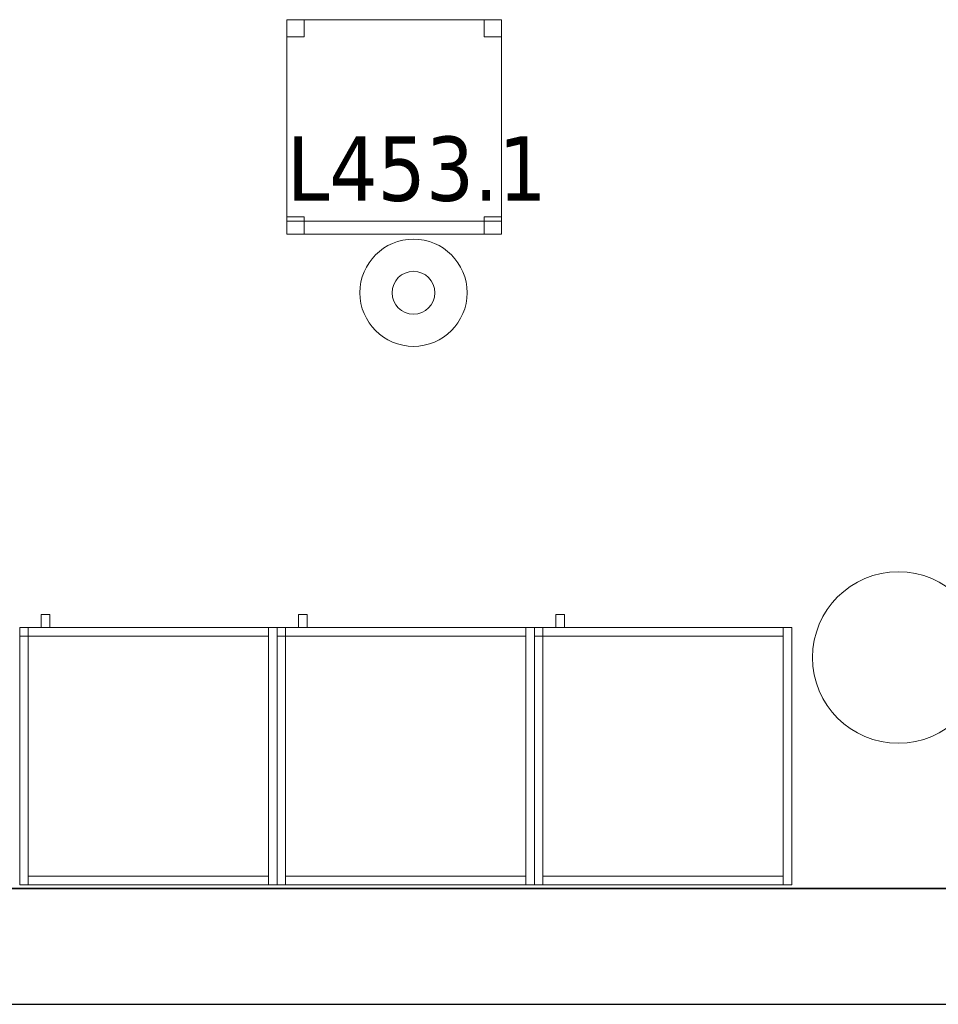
# Model space of a CAD drawing. Header units: metres. Extents: x 397.7 to 427.5, y 12.7 to 28.4.
# Tile 8 of 89: x 408.7 to 410.8, y 12.8 to 15.1. Entities that reach past the tile are written whole.
import ezdxf

# ---------------------------------------------------------------- set-up
doc = ezdxf.new("R2010")
doc.units = ezdxf.units.M
doc.layers.add('01_SUELOS', color=7, linetype='Continuous', lineweight=25, true_color=0x007f00)
for name, color, linetype, lineweight in [('02_MOBILIARIO', 7, 'Continuous', 18), ('A-COLS-____-MCUT', 7, 'Continuous', 18), ('A-COLS-____-OTLN', 7, 'Continuous', 18), ('A-DETL-____-MBND', 7, 'Continuous', 18), ('A-DETL-GENF-OTLN', 7, 'Continuous', 18), ('A-WALL-____-MCUT', 7, 'Continuous', 25), ('A-WALL-____-OTLN', 7, 'Continuous', 25), ('E-LITE-EQPM-IDEN', 7, 'Continuous', 30), ('Mobiliario', 7, 'Continuous', 18)]:
    doc.layers.add(name, color=color, linetype=linetype, lineweight=lineweight)
doc.styles.add('Tahoma_4', font='tahoma.ttf', dxfattribs={"height": 0.15})

# ---------------------------------------------------------------- blocks, each defined once
blk = doc.blocks.new('Family - Armai 60x60x60_P4-153681-07_ENLLUMENAT_P4')
at = {"layer": '02_MOBILIARIO', "color": 253, "true_color": 0xaaaaaa}
for p, q in [((0.02, 0.6), (0, 0.6)), ((0, 0), (0, 0.6)), ((0, 0.6), (0, 0.58)), ((0, 0.6), (0.02, 0.6)), ((0, 0.6), (0.6, 0.6)), ((0.6, 0.6), (0, 0.6)), ((0, 0), (0, 0.6)), ((0, 0.6), (0, 0)), ((0.02, 0.58), (0.02, 0.6)), ((0.02, 0.6), (0.58, 0.6)), ((0.02, 0.6), (0.02, 0)), ((0.02, 0.6), (0.02, 0.58)), ((0.6, 0.6), (0.58, 0.6)), ((0.58, 0), (0.58, 0.6)), ((0.58, 0.58), (0.58, 0.6)), ((0.6, 0.6), (0.6, 0)), ((0.6, 0.6), (0.6, 0)), ((0.6, 0), (0.6, 0.6)), ((0.02, 0.58), (0, 0.58)), ((0.58, 0.58), (0.02, 0.58)), ((0.02, 0), (0, 0)), ((0.6, 0), (0, 0)), ((0, 0), (0.6, 0)), ((0.02, 0), (0.02, 0.02)), ((0.02, 0.02), (0.58, 0.02)), ((0.58, 0), (0.02, 0)), ((0.58, 0), (0.58, 0.02)), ((0.6, 0), (0.58, 0))]:
    blk.add_line(p, q, dxfattribs=at)
at = {"layer": 'Mobiliario', "color": 253, "true_color": 0xaaaaaa}
for p, q in [((0.02, 0.6), (0, 0.6)), ((0, 0.6), (0, 0)), ((0, 0.6), (0, 0.58)), ((0.02, 0.6), (0, 0.6)), ((0.58, 0.6), (0.02, 0.6)), ((0.02, 0.6), (0.02, 0.58)), ((0.02, 0), (0.02, 0.6)), ((0.02, 0.58), (0.02, 0.6)), ((0.6, 0.6), (0.58, 0.6)), ((0.58, 0.6), (0.58, 0)), ((0.58, 0.58), (0.58, 0.6)), ((0.6, 0), (0.6, 0.6)), ((0, 0.58), (0.02, 0.58)), ((0.02, 0.58), (0.58, 0.58)), ((0, 0), (0.02, 0)), ((0.58, 0.02), (0.02, 0.02)), ((0.02, 0.02), (0.02, 0)), ((0.02, 0), (0.58, 0)), ((0.58, 0), (0.58, 0.02)), ((0.58, 0), (0.6, 0))]:
    blk.add_line(p, q, dxfattribs=at)
blk = doc.blocks.new('Family - Cadira d_Oficina_P4-153979-07_ENLLUMENAT_P4')
at = {"layer": 'A-DETL-____-MBND', "color": 253, "true_color": 0xaaaaaa}
for p, q in [((0, 0.46), (0, 0.5)), ((0, 0.5), (0.04, 0.5)), ((0.04, 0.5), (0, 0.5)), ((0, 0.5), (0, 0.46)), ((0, 0.5), (0.5, 0.5)), ((0, 0), (0, 0.5)), ((0.5, 0.5), (0, 0.5)), ((0, 0.5), (0, 0)), ((0.04, 0.5), (0.04, 0.46)), ((0.04, 0.46), (0.04, 0.5)), ((0.46, 0.46), (0.46, 0.5)), ((0.46, 0.5), (0.5, 0.5)), ((0.5, 0.5), (0.46, 0.5)), ((0.46, 0.5), (0.46, 0.46)), ((0.5, 0.5), (0.5, 0.46)), ((0.5, 0.46), (0.5, 0.5)), ((0.5, 0.5), (0.5, 0)), ((0.5, 0), (0.5, 0.5)), ((0.04, 0.46), (0, 0.46)), ((0, 0.46), (0.04, 0.46)), ((0.5, 0.46), (0.46, 0.46)), ((0.46, 0.46), (0.5, 0.46)), ((0, 0), (0, 0.04)), ((0, 0.04), (0.04, 0.04)), ((0.04, 0.04), (0, 0.04)), ((0, 0.04), (0, 0)), ((0, 0), (0, 0.03)), ((0, 0.03), (0.5, 0.03)), ((0.5, 0.03), (0, 0.03)), ((0, 0.03), (0, 0)), ((0.04, 0.04), (0.04, 0)), ((0.04, 0), (0.04, 0.04)), ((0.46, 0), (0.46, 0.04)), ((0.46, 0.04), (0.5, 0.04)), ((0.5, 0.04), (0.46, 0.04)), ((0.46, 0.04), (0.46, 0)), ((0.5, 0.04), (0.5, 0)), ((0.5, 0), (0.5, 0.04)), ((0.5, 0.03), (0.5, 0)), ((0.5, 0), (0.5, 0.03)), ((0.04, 0), (0, 0)), ((0, 0), (0.04, 0)), ((0, 0), (0.5, 0)), ((0.5, 0), (0, 0)), ((0.5, 0), (0.46, 0)), ((0.5, 0), (0, 0)), ((0, 0), (0.5, 0)), ((0.46, 0), (0.5, 0))]:
    blk.add_line(p, q, dxfattribs=at)
blk = doc.blocks.new('Family - Armai 60x60x60_P4-153992-07_ENLLUMENAT_P4')
at = {"layer": '02_MOBILIARIO', "color": 253, "true_color": 0xaaaaaa}
for p, q in [((0, 0.6), (0.6, 0.6)), ((0.6, 0.6), (0, 0.6)), ((0, 0), (0, 0.6)), ((0, 0.6), (0, 0)), ((0, 0.6), (0, 0.58)), ((0, 0.6), (0.02, 0.6)), ((0.02, 0.6), (0, 0.6)), ((0, 0), (0, 0.6)), ((0.02, 0.6), (0.02, 0.58)), ((0.02, 0.58), (0.02, 0.6)), ((0.02, 0.6), (0.58, 0.6)), ((0.02, 0.6), (0.02, 0)), ((0.6, 0.6), (0.58, 0.6)), ((0.58, 0), (0.58, 0.6)), ((0.58, 0.58), (0.58, 0.6)), ((0.6, 0.6), (0.6, 0)), ((0.6, 0.6), (0.6, 0)), ((0.6, 0), (0.6, 0.6)), ((0.02, 0.58), (0, 0.58)), ((0.58, 0.58), (0.02, 0.58)), ((0.6, 0), (0, 0)), ((0, 0), (0.6, 0)), ((0.02, 0), (0, 0)), ((0.02, 0), (0.02, 0.02)), ((0.02, 0.02), (0.58, 0.02)), ((0.58, 0), (0.02, 0)), ((0.58, 0), (0.58, 0.02)), ((0.6, 0), (0.58, 0))]:
    blk.add_line(p, q, dxfattribs=at)
at = {"layer": 'Mobiliario', "color": 253, "true_color": 0xaaaaaa}
for p, q in [((0, 0.6), (0, 0.58)), ((0.02, 0.6), (0, 0.6)), ((0.02, 0.6), (0, 0.6)), ((0, 0.6), (0, 0)), ((0.02, 0.58), (0.02, 0.6)), ((0.58, 0.6), (0.02, 0.6)), ((0.02, 0.6), (0.02, 0.58)), ((0.02, 0), (0.02, 0.6)), ((0.6, 0.6), (0.58, 0.6)), ((0.58, 0.6), (0.58, 0)), ((0.58, 0.58), (0.58, 0.6)), ((0.6, 0), (0.6, 0.6)), ((0, 0.58), (0.02, 0.58)), ((0.02, 0.58), (0.58, 0.58)), ((0, 0), (0.02, 0)), ((0.58, 0.02), (0.02, 0.02)), ((0.02, 0.02), (0.02, 0)), ((0.02, 0), (0.58, 0)), ((0.58, 0), (0.58, 0.02)), ((0.58, 0), (0.6, 0))]:
    blk.add_line(p, q, dxfattribs=at)
blk = doc.blocks.new('Family - Armai 60x60x60_P4-154118-07_ENLLUMENAT_P4')
at = {"layer": 'A-DETL-____-MBND', "color": 253, "true_color": 0xaaaaaa}
for p, q in [((0.05, 0.6), (0.05, 0.63)), ((0.05, 0.63), (0.07, 0.63)), ((0.05, 0.6), (0.05, 0.63)), ((0.07, 0.63), (0.05, 0.63)), ((0.07, 0.63), (0.07, 0.6)), ((0.07, 0.6), (0.07, 0.63)), ((0, 0.6), (0.02, 0.6)), ((0.02, 0.6), (0, 0.6)), ((0, 0), (0, 0.6)), ((0, 0.6), (0, 0)), ((0, 0.6), (0.6, 0.6)), ((0.6, 0.6), (0, 0.6)), ((0, 0), (0, 0.6)), ((0, 0.6), (0, 0)), ((0, 0.6), (0.6, 0.6)), ((0.6, 0.6), (0, 0.6)), ((0, 0), (0, 0.6)), ((0, 0.6), (0, 0)), ((0, 0.58), (0, 0.6)), ((0, 0.6), (0, 0.58)), ((0, 0.6), (0.02, 0.6)), ((0.02, 0.6), (0, 0.6)), ((0.02, 0.6), (0.02, 0)), ((0.02, 0), (0.02, 0.6)), ((0.02, 0.58), (0.02, 0.6)), ((0.02, 0.6), (0.58, 0.6)), ((0.02, 0.58), (0.02, 0.6)), ((0.58, 0.6), (0.02, 0.6)), ((0.02, 0.6), (0.02, 0.58)), ((0.02, 0.6), (0.02, 0.58)), ((0.07, 0.6), (0.05, 0.6)), ((0.05, 0.6), (0.07, 0.6)), ((0.58, 0.6), (0.6, 0.6)), ((0.6, 0.6), (0.58, 0.6)), ((0.58, 0), (0.58, 0.6)), ((0.58, 0.6), (0.58, 0)), ((0.58, 0.6), (0.58, 0.58)), ((0.58, 0.58), (0.58, 0.6)), ((0.6, 0.6), (0.6, 0)), ((0.6, 0), (0.6, 0.6)), ((0.6, 0.6), (0.6, 0)), ((0.6, 0), (0.6, 0.6)), ((0.6, 0.6), (0.6, 0)), ((0.6, 0), (0.6, 0.6)), ((0.02, 0.58), (0, 0.58)), ((0, 0.58), (0.02, 0.58)), ((0.58, 0.58), (0.02, 0.58)), ((0.02, 0.58), (0.58, 0.58)), ((0.02, 0), (0, 0)), ((0.02, 0), (0, 0)), ((0.6, 0), (0, 0)), ((0, 0), (0.6, 0)), ((0.6, 0), (0, 0)), ((0, 0), (0.6, 0)), ((0.02, 0), (0.02, 0.02)), ((0.02, 0.02), (0.58, 0.02)), ((0.02, 0), (0.02, 0.02)), ((0.58, 0.02), (0.02, 0.02)), ((0.58, 0), (0.02, 0)), ((0.02, 0), (0.58, 0)), ((0.58, 0.02), (0.58, 0)), ((0.58, 0), (0.58, 0.02)), ((0.6, 0), (0.58, 0)), ((0.6, 0), (0.58, 0))]:
    blk.add_line(p, q, dxfattribs=at)
blk = doc.blocks.new('Family - Armai 60x60x60_P4-154162-07_ENLLUMENAT_P4')
at = {"layer": '02_MOBILIARIO', "color": 253, "true_color": 0xaaaaaa}
for p, q in [((0.02, 0.6), (0, 0.6)), ((0, 0), (0, 0.6)), ((0, 0.6), (0, 0.58)), ((0, 0.6), (0.02, 0.6)), ((0, 0.6), (0.6, 0.6)), ((0.6, 0.6), (0, 0.6)), ((0, 0), (0, 0.6)), ((0, 0.6), (0, 0)), ((0.02, 0.6), (0.02, 0)), ((0.02, 0.6), (0.02, 0.58)), ((0.02, 0.58), (0.02, 0.6)), ((0.02, 0.6), (0.58, 0.6)), ((0.6, 0.6), (0.58, 0.6)), ((0.58, 0), (0.58, 0.6)), ((0.58, 0.58), (0.58, 0.6)), ((0.6, 0.6), (0.6, 0)), ((0.6, 0.6), (0.6, 0)), ((0.6, 0), (0.6, 0.6)), ((0.02, 0.58), (0, 0.58)), ((0.58, 0.58), (0.02, 0.58)), ((0.02, 0), (0, 0)), ((0.6, 0), (0, 0)), ((0, 0), (0.6, 0)), ((0.02, 0), (0.02, 0.02)), ((0.02, 0.02), (0.58, 0.02)), ((0.58, 0), (0.02, 0)), ((0.58, 0), (0.58, 0.02)), ((0.6, 0), (0.58, 0))]:
    blk.add_line(p, q, dxfattribs=at)
at = {"layer": 'Mobiliario', "color": 253, "true_color": 0xaaaaaa}
for p, q in [((0.02, 0.6), (0, 0.6)), ((0, 0.6), (0, 0)), ((0, 0.6), (0, 0.58)), ((0.02, 0.6), (0, 0.6)), ((0.02, 0), (0.02, 0.6)), ((0.02, 0.58), (0.02, 0.6)), ((0.58, 0.6), (0.02, 0.6)), ((0.02, 0.6), (0.02, 0.58)), ((0.6, 0.6), (0.58, 0.6)), ((0.58, 0.6), (0.58, 0)), ((0.58, 0.58), (0.58, 0.6)), ((0.6, 0), (0.6, 0.6)), ((0, 0.58), (0.02, 0.58)), ((0.02, 0.58), (0.58, 0.58)), ((0, 0), (0.02, 0)), ((0.58, 0.02), (0.02, 0.02)), ((0.02, 0.02), (0.02, 0)), ((0.02, 0), (0.58, 0)), ((0.58, 0), (0.58, 0.02)), ((0.58, 0), (0.6, 0))]:
    blk.add_line(p, q, dxfattribs=at)
blk = doc.blocks.new('Family - Mur P4-154190-07_ENLLUMENAT_P4')
at = {"layer": 'A-WALL-____-MCUT', "color": 253, "true_color": 0xaaaaaa}
for p, q in [((25.4717, 0.27), (0.0535, 0.27)), ((0, 0), (25.4157, 0))]:
    blk.add_line(p, q, dxfattribs=at)
at = {"layer": 'A-WALL-____-OTLN', "color": 253, "true_color": 0xaaaaaa}
for p, q in [((25.4717, 0.27), (0.0535, 0.27)), ((0, 0), (25.4157, 0))]:
    blk.add_line(p, q, dxfattribs=at)
at = {"layer": 'A-WALL-____-OTLN', "color": 253, "lineweight": 18, "true_color": 0xaaaaaa}
blk.add_line((0, 0), (25.4157, 0), dxfattribs=at)
blk = doc.blocks.new('Family - Armai 60x60x60_P4-154264-07_ENLLUMENAT_P4')
at = {"layer": 'A-DETL-____-MBND', "color": 253, "true_color": 0xaaaaaa}
for p, q in [((0.05, 0.6), (0.05, 0.63)), ((0.05, 0.63), (0.07, 0.63)), ((0.05, 0.6), (0.05, 0.63)), ((0.07, 0.63), (0.05, 0.63)), ((0.07, 0.63), (0.07, 0.6)), ((0.07, 0.6), (0.07, 0.63)), ((0, 0.6), (0.02, 0.6)), ((0.02, 0.6), (0, 0.6)), ((0, 0), (0, 0.6)), ((0, 0.6), (0, 0)), ((0, 0.58), (0, 0.6)), ((0, 0.6), (0, 0.58)), ((0, 0.6), (0.02, 0.6)), ((0.02, 0.6), (0, 0.6)), ((0, 0.6), (0.6, 0.6)), ((0.6, 0.6), (0, 0.6)), ((0, 0), (0, 0.6)), ((0, 0.6), (0, 0)), ((0, 0.6), (0.6, 0.6)), ((0.6, 0.6), (0, 0.6)), ((0, 0), (0, 0.6)), ((0, 0.6), (0, 0)), ((0.02, 0.6), (0.02, 0)), ((0.02, 0), (0.02, 0.6)), ((0.02, 0.6), (0.02, 0.58)), ((0.02, 0.6), (0.02, 0.58)), ((0.02, 0.58), (0.02, 0.6)), ((0.02, 0.6), (0.58, 0.6)), ((0.02, 0.58), (0.02, 0.6)), ((0.58, 0.6), (0.02, 0.6)), ((0.07, 0.6), (0.05, 0.6)), ((0.05, 0.6), (0.07, 0.6)), ((0.58, 0.6), (0.6, 0.6)), ((0.6, 0.6), (0.58, 0.6)), ((0.58, 0), (0.58, 0.6)), ((0.58, 0.6), (0.58, 0)), ((0.58, 0.6), (0.58, 0.58)), ((0.58, 0.58), (0.58, 0.6)), ((0.6, 0.6), (0.6, 0)), ((0.6, 0), (0.6, 0.6)), ((0.6, 0.6), (0.6, 0)), ((0.6, 0), (0.6, 0.6)), ((0.6, 0.6), (0.6, 0)), ((0.6, 0), (0.6, 0.6)), ((0.02, 0.58), (0, 0.58)), ((0, 0.58), (0.02, 0.58)), ((0.58, 0.58), (0.02, 0.58)), ((0.02, 0.58), (0.58, 0.58)), ((0.02, 0), (0, 0)), ((0.02, 0), (0, 0)), ((0.6, 0), (0, 0)), ((0, 0), (0.6, 0)), ((0.6, 0), (0, 0)), ((0, 0), (0.6, 0)), ((0.02, 0), (0.02, 0.02)), ((0.02, 0.02), (0.58, 0.02)), ((0.02, 0), (0.02, 0.02)), ((0.58, 0.02), (0.02, 0.02)), ((0.58, 0), (0.02, 0)), ((0.02, 0), (0.58, 0)), ((0.58, 0.02), (0.58, 0)), ((0.58, 0), (0.58, 0.02)), ((0.6, 0), (0.58, 0)), ((0.6, 0), (0.58, 0))]:
    blk.add_line(p, q, dxfattribs=at)
blk = doc.blocks.new('Family - Armai 60x60x60_P4-154276-07_ENLLUMENAT_P4')
at = {"layer": 'A-DETL-____-MBND', "color": 253, "true_color": 0xaaaaaa}
for p, q in [((0.05, 0.6), (0.05, 0.63)), ((0.05, 0.63), (0.07, 0.63)), ((0.05, 0.6), (0.05, 0.63)), ((0.07, 0.63), (0.05, 0.63)), ((0.07, 0.63), (0.07, 0.6)), ((0.07, 0.6), (0.07, 0.63)), ((0, 0.58), (0, 0.6)), ((0, 0.6), (0, 0.58)), ((0, 0.6), (0.02, 0.6)), ((0.02, 0.6), (0, 0.6)), ((0, 0.6), (0.6, 0.6)), ((0.6, 0.6), (0, 0.6)), ((0, 0), (0, 0.6)), ((0, 0.6), (0, 0)), ((0, 0.6), (0.6, 0.6)), ((0.6, 0.6), (0, 0.6)), ((0, 0), (0, 0.6)), ((0, 0.6), (0, 0)), ((0, 0.6), (0.02, 0.6)), ((0.02, 0.6), (0, 0.6)), ((0, 0), (0, 0.6)), ((0, 0.6), (0, 0)), ((0.02, 0.6), (0.02, 0.58)), ((0.02, 0.6), (0.02, 0.58)), ((0.02, 0.6), (0.02, 0)), ((0.02, 0), (0.02, 0.6)), ((0.02, 0.58), (0.02, 0.6)), ((0.02, 0.6), (0.58, 0.6)), ((0.02, 0.58), (0.02, 0.6)), ((0.58, 0.6), (0.02, 0.6)), ((0.07, 0.6), (0.05, 0.6)), ((0.05, 0.6), (0.07, 0.6)), ((0.58, 0.6), (0.6, 0.6)), ((0.6, 0.6), (0.58, 0.6)), ((0.58, 0), (0.58, 0.6)), ((0.58, 0.6), (0.58, 0)), ((0.58, 0.6), (0.58, 0.58)), ((0.58, 0.58), (0.58, 0.6)), ((0.6, 0.6), (0.6, 0)), ((0.6, 0), (0.6, 0.6)), ((0.6, 0.6), (0.6, 0)), ((0.6, 0), (0.6, 0.6)), ((0.6, 0.6), (0.6, 0)), ((0.6, 0), (0.6, 0.6)), ((0.02, 0.58), (0, 0.58)), ((0, 0.58), (0.02, 0.58)), ((0.58, 0.58), (0.02, 0.58)), ((0.02, 0.58), (0.58, 0.58)), ((0.6, 0), (0, 0)), ((0, 0), (0.6, 0)), ((0.6, 0), (0, 0)), ((0, 0), (0.6, 0)), ((0.02, 0), (0, 0)), ((0.02, 0), (0, 0)), ((0.02, 0), (0.02, 0.02)), ((0.02, 0.02), (0.58, 0.02)), ((0.02, 0), (0.02, 0.02)), ((0.58, 0.02), (0.02, 0.02)), ((0.58, 0), (0.02, 0)), ((0.02, 0), (0.58, 0)), ((0.58, 0.02), (0.58, 0)), ((0.58, 0), (0.58, 0.02)), ((0.6, 0), (0.58, 0)), ((0.6, 0), (0.58, 0))]:
    blk.add_line(p, q, dxfattribs=at)
blk = doc.blocks.new('Family - Armai 60x60x60_P4-154278-07_ENLLUMENAT_P4')
at = {"layer": 'A-DETL-____-MBND', "color": 253, "true_color": 0xaaaaaa}
for p, q in [((0.05, 0.6), (0.05, 0.63)), ((0.05, 0.63), (0.07, 0.63)), ((0.05, 0.6), (0.05, 0.63)), ((0.07, 0.63), (0.05, 0.63)), ((0.07, 0.63), (0.07, 0.6)), ((0.07, 0.6), (0.07, 0.63)), ((0, 0.58), (0, 0.6)), ((0, 0.6), (0, 0.58)), ((0, 0.6), (0.02, 0.6)), ((0.02, 0.6), (0, 0.6)), ((0, 0.6), (0.6, 0.6)), ((0.6, 0.6), (0, 0.6)), ((0, 0), (0, 0.6)), ((0, 0.6), (0, 0)), ((0, 0.6), (0.02, 0.6)), ((0.02, 0.6), (0, 0.6)), ((0, 0), (0, 0.6)), ((0, 0.6), (0, 0)), ((0, 0.6), (0.6, 0.6)), ((0.6, 0.6), (0, 0.6)), ((0, 0), (0, 0.6)), ((0, 0.6), (0, 0)), ((0.02, 0.6), (0.02, 0.58)), ((0.02, 0.6), (0.02, 0.58)), ((0.02, 0.6), (0.02, 0)), ((0.02, 0), (0.02, 0.6)), ((0.02, 0.58), (0.02, 0.6)), ((0.02, 0.6), (0.58, 0.6)), ((0.02, 0.58), (0.02, 0.6)), ((0.58, 0.6), (0.02, 0.6)), ((0.07, 0.6), (0.05, 0.6)), ((0.05, 0.6), (0.07, 0.6)), ((0.58, 0.6), (0.58, 0.58)), ((0.58, 0.58), (0.58, 0.6)), ((0.58, 0.6), (0.6, 0.6)), ((0.6, 0.6), (0.58, 0.6)), ((0.58, 0), (0.58, 0.6)), ((0.58, 0.6), (0.58, 0)), ((0.6, 0.6), (0.6, 0)), ((0.6, 0), (0.6, 0.6)), ((0.6, 0.6), (0.6, 0)), ((0.6, 0), (0.6, 0.6)), ((0.6, 0.6), (0.6, 0)), ((0.6, 0), (0.6, 0.6)), ((0.02, 0.58), (0, 0.58)), ((0, 0.58), (0.02, 0.58)), ((0.58, 0.58), (0.02, 0.58)), ((0.02, 0.58), (0.58, 0.58)), ((0.6, 0), (0, 0)), ((0, 0), (0.6, 0)), ((0.02, 0), (0, 0)), ((0.02, 0), (0, 0)), ((0.6, 0), (0, 0)), ((0, 0), (0.6, 0)), ((0.02, 0), (0.02, 0.02)), ((0.02, 0.02), (0.58, 0.02)), ((0.02, 0), (0.02, 0.02)), ((0.58, 0.02), (0.02, 0.02)), ((0.58, 0), (0.02, 0)), ((0.02, 0), (0.58, 0)), ((0.58, 0.02), (0.58, 0)), ((0.58, 0), (0.58, 0.02)), ((0.6, 0), (0.58, 0)), ((0.6, 0), (0.58, 0))]:
    blk.add_line(p, q, dxfattribs=at)
blk = doc.blocks.new('Family - Armai 60x60x60_P4-154380-07_ENLLUMENAT_P4')
at = {"layer": 'A-DETL-____-MBND', "color": 253, "true_color": 0xaaaaaa}
for p, q in [((0.05, 0.6), (0.05, 0.63)), ((0.05, 0.63), (0.07, 0.63)), ((0.05, 0.6), (0.05, 0.63)), ((0.07, 0.63), (0.05, 0.63)), ((0.07, 0.63), (0.07, 0.6)), ((0.07, 0.6), (0.07, 0.63)), ((0, 0.6), (0.02, 0.6)), ((0.02, 0.6), (0, 0.6)), ((0, 0), (0, 0.6)), ((0, 0.6), (0, 0)), ((0, 0.6), (0.6, 0.6)), ((0.6, 0.6), (0, 0.6)), ((0, 0), (0, 0.6)), ((0, 0.6), (0, 0)), ((0, 0.6), (0.6, 0.6)), ((0.6, 0.6), (0, 0.6)), ((0, 0), (0, 0.6)), ((0, 0.6), (0, 0)), ((0, 0.58), (0, 0.6)), ((0, 0.6), (0, 0.58)), ((0, 0.6), (0.02, 0.6)), ((0.02, 0.6), (0, 0.6)), ((0.02, 0.6), (0.02, 0)), ((0.02, 0), (0.02, 0.6)), ((0.02, 0.6), (0.02, 0.58)), ((0.02, 0.6), (0.02, 0.58)), ((0.02, 0.58), (0.02, 0.6)), ((0.02, 0.6), (0.58, 0.6)), ((0.02, 0.58), (0.02, 0.6)), ((0.58, 0.6), (0.02, 0.6)), ((0.07, 0.6), (0.05, 0.6)), ((0.05, 0.6), (0.07, 0.6)), ((0.58, 0.6), (0.6, 0.6)), ((0.6, 0.6), (0.58, 0.6)), ((0.58, 0), (0.58, 0.6)), ((0.58, 0.6), (0.58, 0)), ((0.58, 0.6), (0.58, 0.58)), ((0.58, 0.58), (0.58, 0.6)), ((0.6, 0.6), (0.6, 0)), ((0.6, 0), (0.6, 0.6)), ((0.6, 0.6), (0.6, 0)), ((0.6, 0), (0.6, 0.6)), ((0.6, 0.6), (0.6, 0)), ((0.6, 0), (0.6, 0.6)), ((0.02, 0.58), (0, 0.58)), ((0, 0.58), (0.02, 0.58)), ((0.58, 0.58), (0.02, 0.58)), ((0.02, 0.58), (0.58, 0.58)), ((0.02, 0), (0, 0)), ((0.02, 0), (0, 0)), ((0.6, 0), (0, 0)), ((0, 0), (0.6, 0)), ((0.6, 0), (0, 0)), ((0, 0), (0.6, 0)), ((0.02, 0), (0.02, 0.02)), ((0.02, 0.02), (0.58, 0.02)), ((0.02, 0), (0.02, 0.02)), ((0.58, 0.02), (0.02, 0.02)), ((0.58, 0), (0.02, 0)), ((0.02, 0), (0.58, 0)), ((0.58, 0.02), (0.58, 0)), ((0.58, 0), (0.58, 0.02)), ((0.6, 0), (0.58, 0)), ((0.6, 0), (0.58, 0))]:
    blk.add_line(p, q, dxfattribs=at)
blk = doc.blocks.new('Family - Armai 60x60x60_P4-154426-07_ENLLUMENAT_P4')
at = {"layer": 'A-DETL-____-MBND', "color": 253, "true_color": 0xaaaaaa}
for p, q in [((0.05, 0.6), (0.05, 0.63)), ((0.05, 0.63), (0.07, 0.63)), ((0.05, 0.6), (0.05, 0.63)), ((0.07, 0.63), (0.05, 0.63)), ((0.07, 0.63), (0.07, 0.6)), ((0.07, 0.6), (0.07, 0.63)), ((0, 0.6), (0.6, 0.6)), ((0.6, 0.6), (0, 0.6)), ((0, 0), (0, 0.6)), ((0, 0.6), (0, 0)), ((0, 0.58), (0, 0.6)), ((0, 0.6), (0, 0.58)), ((0, 0.6), (0.02, 0.6)), ((0.02, 0.6), (0, 0.6)), ((0, 0.6), (0.6, 0.6)), ((0.6, 0.6), (0, 0.6)), ((0, 0), (0, 0.6)), ((0, 0.6), (0, 0)), ((0, 0.6), (0.02, 0.6)), ((0.02, 0.6), (0, 0.6)), ((0, 0), (0, 0.6)), ((0, 0.6), (0, 0)), ((0.02, 0.58), (0.02, 0.6)), ((0.02, 0.6), (0.58, 0.6)), ((0.02, 0.58), (0.02, 0.6)), ((0.58, 0.6), (0.02, 0.6)), ((0.02, 0.6), (0.02, 0.58)), ((0.02, 0.6), (0.02, 0.58)), ((0.02, 0.6), (0.02, 0)), ((0.02, 0), (0.02, 0.6)), ((0.07, 0.6), (0.05, 0.6)), ((0.05, 0.6), (0.07, 0.6)), ((0.58, 0.6), (0.58, 0.58)), ((0.58, 0.58), (0.58, 0.6)), ((0.58, 0.6), (0.6, 0.6)), ((0.6, 0.6), (0.58, 0.6)), ((0.58, 0), (0.58, 0.6)), ((0.58, 0.6), (0.58, 0)), ((0.6, 0.6), (0.6, 0)), ((0.6, 0), (0.6, 0.6)), ((0.6, 0.6), (0.6, 0)), ((0.6, 0), (0.6, 0.6)), ((0.6, 0.6), (0.6, 0)), ((0.6, 0), (0.6, 0.6)), ((0.02, 0.58), (0, 0.58)), ((0, 0.58), (0.02, 0.58)), ((0.58, 0.58), (0.02, 0.58)), ((0.02, 0.58), (0.58, 0.58)), ((0.6, 0), (0, 0)), ((0, 0), (0.6, 0)), ((0.6, 0), (0, 0)), ((0, 0), (0.6, 0)), ((0.02, 0), (0, 0)), ((0.02, 0), (0, 0)), ((0.02, 0), (0.02, 0.02)), ((0.02, 0.02), (0.58, 0.02)), ((0.02, 0), (0.02, 0.02)), ((0.58, 0.02), (0.02, 0.02)), ((0.58, 0), (0.02, 0)), ((0.02, 0), (0.58, 0)), ((0.58, 0.02), (0.58, 0)), ((0.58, 0), (0.58, 0.02)), ((0.6, 0), (0.58, 0)), ((0.6, 0), (0.58, 0))]:
    blk.add_line(p, q, dxfattribs=at)
blk = doc.blocks.new('Family - LONDR55-XX_ZZ-ARQ-CAA-M3D-Londres55-154484-07_ENLLUMENAT_P4')
at = {"layer": '01_SUELOS', "color": 9, "true_color": 0xaad4aa}
for p, q in [((0, 0), (25.4182, 0)), ((25.4182, 0), (0, 0))]:
    blk.add_line(p, q, dxfattribs=at)
blk = doc.blocks.new('Family - Pilar P4-154527-07_ENLLUMENAT_P4')
at = {"layer": 'A-COLS-____-MCUT', "color": 253, "true_color": 0xaaaaaa}
for start, end in [(360, 180), (180, 360)]:
    blk.add_arc((0.2, 0.2), 0.2, start, end, dxfattribs=at)
at = {"layer": 'A-COLS-____-OTLN', "color": 253, "true_color": 0xaaaaaa}
for start, end in [(360, 180), (180, 360)]:
    blk.add_arc((0.2, 0.2), 0.2, start, end, dxfattribs=at)
blk = doc.blocks.new('LONDR55-XX_ZZ-ARQ-CAA-M3D-Londres55_ifc-1-07_ENLLUMENAT_P4')
at = {"layer": '01_SUELOS', "color": 253, "lineweight": 18, "true_color": 0xaaaaaa}
blk.add_blockref('Family - LONDR55-XX_ZZ-ARQ-CAA-M3D-Londres55-154484-07_ENLLUMENAT_P4', (398.2952, 13.1106), dxfattribs=at)
at = {"layer": '02_MOBILIARIO', "color": 253, "lineweight": 18, "true_color": 0xaaaaaa}
for name, p in [('Family - Cadira d_Oficina_P4-153979-07_ENLLUMENAT_P4', (409.3082, 14.6372)), ('Family - Armai 60x60x60_P4-154264-07_ENLLUMENAT_P4', (408.6853, 13.1195)), ('Family - Armai 60x60x60_P4-154278-07_ENLLUMENAT_P4', (408.6853, 13.1195)), ('Family - Armai 60x60x60_P4-154118-07_ENLLUMENAT_P4', (409.2853, 13.1195)), ('Family - Armai 60x60x60_P4-154380-07_ENLLUMENAT_P4', (409.2853, 13.1195)), ('Family - Armai 60x60x60_P4-154276-07_ENLLUMENAT_P4', (409.8853, 13.1195)), ('Family - Armai 60x60x60_P4-154426-07_ENLLUMENAT_P4', (409.8853, 13.1195)), ('Family - Armai 60x60x60_P4-153681-07_ENLLUMENAT_P4', (408.6853, 13.1195)), ('Family - Armai 60x60x60_P4-154162-07_ENLLUMENAT_P4', (409.2853, 13.1195)), ('Family - Armai 60x60x60_P4-153992-07_ENLLUMENAT_P4', (409.8853, 13.1195))]:
    blk.add_blockref(name, p, dxfattribs=at)
at = {"layer": 'A-COLS-____-OTLN', "color": 253, "lineweight": 18, "true_color": 0xaaaaaa}
blk.add_blockref('Family - Pilar P4-154527-07_ENLLUMENAT_P4', (410.5337, 13.4495), dxfattribs=at)
at = {"layer": 'A-WALL-____-OTLN', "color": 253, "lineweight": 18, "true_color": 0xaaaaaa}
blk.add_blockref('Family - Mur P4-154190-07_ENLLUMENAT_P4', (398.2417, 12.8406), dxfattribs=at)
blk = doc.blocks.new('ZYR_06_02_02 Down Superficie - L 03-326956-07_ENLLUMENAT_P4')
at = {"layer": 'A-DETL-GENF-OTLN', "color": 92, "true_color": 0x00c400}
for radius in [0.125, 0.05]:
    blk.add_circle((0, 0), radius, dxfattribs=at)

msp = doc.modelspace()

# ---------------------------------------------------------------- block references
at = {"lineweight": 5}
msp.add_blockref('LONDR55-XX_ZZ-ARQ-CAA-M3D-Londres55_ifc-1-07_ENLLUMENAT_P4', (0, 0), dxfattribs=at)
at = {"layer": 'A-DETL-GENF-OTLN', "color": 92, "true_color": 0x00c400}
msp.add_blockref('ZYR_06_02_02 Down Superficie - L 03-326956-07_ENLLUMENAT_P4', (409.6034, 14.5003), dxfattribs=at)

# ---------------------------------------------------------------- texts
at = {"layer": 'E-LITE-EQPM-IDEN', "insert": (409.3084, 14.8648), "char_height": 0.15, "width": 0.721519, "attachment_point": 1, "style": 'Tahoma_4'}
msp.add_mtext('L453.1', dxfattribs=at)

doc.saveas('drawing.dxf')
